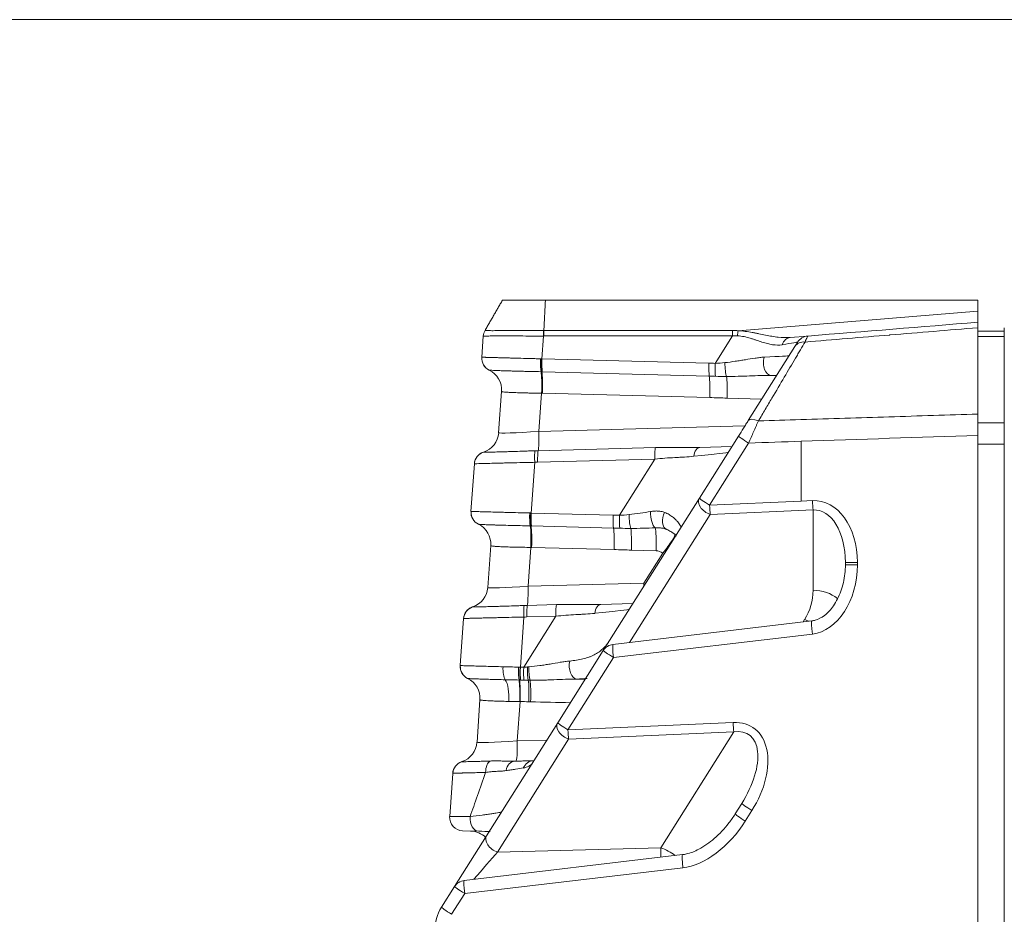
# Model space of a CAD drawing. Header units: millimetres. Extents: x 4 to 836, y 5 to 589.
# Tile 60 of 168: x 421 to 443, y 373 to 393. Entities that reach past the tile are written whole.
import ezdxf

# ---------------------------------------------------------------- set-up
doc = ezdxf.new("R2010")
doc.units = ezdxf.units.MM
doc.layers.add('1', color=7, linetype='Continuous', true_color=0xffffff)

msp = doc.modelspace()

# ---------------------------------------------------------------- linework, layer by layer
at = {"layer": '1', "color": 251, "linetype": 'Continuous', "lineweight": 18}
msp.add_line((464.954, 392.838), (374.937, 392.838), dxfattribs=at)
at = {"layer": '1', "color": 143, "linetype": 'Continuous', "lineweight": 18}
for p, q in [((432.51, 386.482), (442.304, 386.482)), ((442.304, 386.482), (442.304, 386.231)), ((442.304, 386.231), (442.304, 385.982)), ((442.304, 385.858), (442.304, 383.902)), ((442.904, 385.857), (442.904, 383.902)), ((431.07, 385.189), (431.103, 385.669)), ((438.054, 385.636), (438.453, 385.669)), ((437.106, 383.757), (438.163, 385.434)), ((437.747, 384.773), (437.628, 384.776)), ((431.451, 383.479), (431.517, 384.414)), ((435.998, 381.997), (436.884, 383.403)), ((442.904, 263.545), (442.904, 383.419)), ((436.009, 383.146), (436.734, 383.165)), ((430.825, 381.695), (430.901, 382.773)), ((433.822, 378.544), (435.998, 381.997)), ((431.206, 379.972), (431.273, 380.921)), ((439.304, 380.484), (439.304, 380.539)), ((433.767, 379.587), (434.492, 379.606)), ((430.581, 378.202), (430.656, 379.267)), ((438.546, 379.215), (434.041, 378.682)), ((432.79, 376.905), (433.822, 378.544)), ((430.961, 376.466), (431.028, 377.427)), ((431.179, 374.348), (432.79, 376.905)), ((430.342, 374.78), (430.41, 375.76)), ((436.808, 374.84), (436.957, 375.078)), ((431.003, 374.449), (430.633, 374.459)), ((430.453, 373.195), (431.179, 374.348)), ((435.612, 373.918), (430.671, 373.333)), ((430.157, 372.726), (430.453, 373.195))]:
    msp.add_line(p, q, dxfattribs=at)
at = {"layer": '1', "color": 143, "linetype": 'Continuous', "lineweight": 13}
for p, q in [((436.877, 385.789), (442.304, 386.231)), ((432.476, 385.796), (436.75, 385.796)), ((432.468, 385.67), (432.432, 385.153)), ((436.747, 385.671), (432.472, 385.671)), ((436.356, 385.05), (436.747, 385.671)), ((432.432, 385.153), (436.215, 385.054)), ((436.222, 384.761), (432.439, 384.861)), ((432.424, 384.374), (432.363, 383.509)), ((436.234, 384.274), (432.442, 384.374)), ((437.412, 384.242), (436.626, 384.263)), ((432.363, 383.509), (437.027, 383.631)), ((432.345, 383.072), (435, 383.142)), ((437.113, 383.243), (436.228, 381.837)), ((438.304, 383.284), (438.304, 381.929)), ((431.107, 383.038), (431.108, 383.038)), ((432.268, 382.808), (432.187, 381.659)), ((434.989, 382.88), (432.334, 382.81)), ((434.186, 381.607), (434.989, 382.88)), ((436.228, 381.837), (438.304, 381.929)), ((438.304, 381.929), (438.557, 381.94)), ((432.187, 381.659), (434.045, 381.611)), ((436.244, 381.625), (434.418, 378.726)), ((438.573, 381.728), (436.244, 381.625)), ((438.573, 379.909), (438.573, 381.728)), ((434.052, 381.318), (432.195, 381.367)), ((432.179, 380.881), (432.118, 380.002)), ((434.064, 380.831), (432.198, 380.88)), ((435.017, 380.805), (434.457, 380.819)), ((434.74, 380.071), (435.167, 380.749)), ((439.304, 380.539), (439.579, 380.539)), ((439.304, 380.484), (439.579, 380.484)), ((439.579, 380.539), (439.579, 380.484)), ((432.118, 380.002), (434.74, 380.071)), ((432.099, 379.566), (432.758, 379.583)), ((430.862, 379.532), (430.863, 379.531)), ((432.023, 379.302), (431.943, 378.167)), ((432.018, 378.165), (432.747, 379.321)), ((432.747, 379.321), (432.088, 379.304)), ((438.348, 379.191), (438.381, 379.243)), ((438.557, 378.917), (434.052, 378.384)), ((434.052, 378.384), (433.02, 376.746)), ((431.935, 377.388), (431.873, 376.496)), ((433.02, 376.746), (436.762, 376.911)), ((436.778, 376.699), (433.036, 376.533)), ((435.124, 374.073), (436.778, 376.699)), ((433.036, 376.533), (431.425, 373.976)), ((431.873, 376.496), (432.543, 376.513)), ((430.617, 376.025), (430.617, 376.025)), ((437.187, 374.918), (437.037, 374.68)), ((431.425, 373.976), (435.124, 374.073)), ((435.623, 373.62), (430.682, 373.035)), ((430.682, 373.035), (430.387, 372.566))]:
    msp.add_line(p, q, dxfattribs=at)
at = {"layer": '1', "color": 252, "linetype": 'Continuous', "lineweight": 18}
for p, q in [((442.304, 385.782), (442.904, 385.782)), ((442.304, 383.902), (442.304, 383.703)), ((442.904, 383.918), (442.904, 383.703)), ((442.304, 383.218), (442.304, 383.703)), ((442.904, 383.703), (442.904, 383.423)), ((442.304, 383.218), (442.304, 353.287))]:
    msp.add_line(p, q, dxfattribs=at)
at = {"layer": '1', "color": 252, "linetype": 'Continuous', "lineweight": 13}
for p, q in [((442.904, 385.657), (442.304, 385.657)), ((442.304, 383.703), (442.904, 383.703)), ((442.904, 383.218), (442.304, 383.218))]:
    msp.add_line(p, q, dxfattribs=at)
at = {"layer": '1', "color": 143, "linetype": 'Continuous', "lineweight": 18}
for centre, radius, start, end in [((438.477, 385.37), 0.3, 94.648, 147.7895), ((431.369, 385.168), 0.3, 176, 243.9757), ((430.953, 383.513), 0.5, 288.0243, 356), ((431.2, 382.753), 0.3, 108.0243, 176), ((431.125, 381.674), 0.3, 176, 243.9757), ((430.707, 380.007), 0.5, 288.0243, 356), ((430.955, 379.246), 0.3, 108.0243, 176), ((434.076, 378.384), 0.3, 96.7486, 147.7895), ((430.88, 378.181), 0.3, 176, 243.9757), ((430.462, 376.501), 0.5, 288.0243, 356), ((430.71, 375.74), 0.3, 108.0243, 176), ((430.641, 374.759), 0.3, 176, 268.5), ((430.804, 373.954), 0.5, 45.3189, 88.5), ((430.707, 373.035), 0.3, 96.7486, 147.7895), ((431.004, 372.193), 1, 147.7895, 180)]:
    msp.add_arc(centre, radius, start, end, dxfattribs=at)
at = {"layer": '1', "color": 143, "linetype": 'Continuous', "lineweight": 13}
for centre, radius, start, end in [((435.01, 380.555), 0.25, 51.0736, 88.5), ((437.323, 379.909), 1.25, 327.7895, 0)]:
    msp.add_arc(centre, radius, start, end, dxfattribs=at)
at = {"layer": '1', "color": 143, "linetype": 'Continuous', "lineweight": 18}
for centre, major_axis, ratio, start_param, end_param in [((431.403, 385.648), (-0.299, 0.021), 0.999986, 5.829402, 6.283185), ((431.369, 385.168), (-0.132, -0.27), 0.999868, 5.095789, 6.283185), ((431.018, 384.449), (-0.499, 0.035), 0.999999, 3.141593, 4.326301), ((431.2, 382.752), (0.299, -0.021), 0.999911, 2.738134, 3.141593), ((431.125, 381.674), (-0.132, -0.27), 0.999868, 5.095789, 6.283185), ((430.774, 380.956), (0.499, -0.035), 0.999999, 0, 1.184708), ((430.955, 379.246), (-0.299, 0.021), 0.999911, 5.870592, 6.283185), ((430.881, 378.181), (-0.132, -0.27), 0.999868, 5.095789, 6.283185), ((430.882, 378.18), (-0.126, -0.272), 0.998812, 5.073816, 6.262329), ((430.529, 377.462), (-0.499, 0.035), 0.999999, 3.141593, 4.326301)]:
    msp.add_ellipse(centre, major_axis=major_axis, ratio=ratio, start_param=start_param, end_param=end_param, dxfattribs=at)
at = {"layer": '1', "color": 143, "linetype": 'Continuous', "lineweight": 13}
for centre, major_axis, ratio, start_param, end_param in [((432.494, 385.646), (0.005, -0.3), 0.086118, 4.187456, 4.629835), ((436.773, 385.646), (0, -0.3), 0.087443, 4.18879, 4.631248), ((434.208, 382.156), (3.062, 3.471), 0.359101, 0.244261, 0.306784), ((434.231, 382.006), (2.94, 3.56), 0.301184, 0.224371, 0.286894), ((436.9, 385.639), (-0.035, -0.298), 0.152544, 4.202757, 4.615345), ((438.078, 385.337), (0.024, -0.299), 0.752324, 3.141593, 4.185045), ((436.235, 385.188), (1.988, 0.342), 0.002462, 6.28097, 6.886789), ((438.417, 385.274), (-0.254, 0.16), 0.81348, 5.277776, 6.283185), ((431.37, 385.168), (0.126, 0.272), 0.998812, 1.932224, 3.120736), ((432.432, 385.129), (-0.005, -0.3), 0.110731, 4.631694, 5.818585), ((432.449, 385.129), (-0.007, -0.3), 0.0966, 4.632952, 5.819588), ((432.458, 385.129), (-0.008, -0.3), 0.089526, 4.633564, 5.819964), ((437.636, 385.076), (-0.008, -0.3), 0.630219, 4.336656, 6.283185), ((436.189, 385.114), (1.839, 0.105), 0.002954, 6.28108, 7.088394), ((436.241, 385.029), (-0.008, -0.3), 0.089526, 4.633564, 5.819964), ((436.382, 385.025), (-0.009, -0.3), 0.089905, 4.634, 5.8204), ((436.632, 385.024), (0.006, -0.3), 0.186297, 4.564253, 5.830813), ((432.38, 384.415), (0.014, 0.5), 0.089599, 4.633649, 5.819655), ((432.398, 384.414), (0.013, 0.5), 0.089526, 4.633564, 5.81992), ((436.19, 384.315), (0.013, 0.5), 0.089526, 4.633564, 5.819964), ((436.582, 384.303), (0.013, 0.5), 0.089526, 4.633564, 5.837385), ((437.36, 383.597), (-0.254, 0.16), 0.394384, 5.056053, 6.283185), ((432.459, 383.553), (1.008, 0.075), 0.036781, 3.136273, 4.614339), ((432.32, 383.549), (-0.013, 0.5), 0.085301, 3.442587, 4.628986), ((437.138, 383.243), (-0.254, 0.16), 0.043295, 0, 1.502181), ((435.015, 382.856), (-0.008, 0.3), 0.085301, 0.300994, 1.487394), ((436.017, 382.846), (0.008, -0.3), 0.512573, 3.141593, 4.362434), ((431.2, 382.752), (0.299, -0.021), 0.999911, 1.953257, 2.738134), ((432.294, 382.784), (-0.013, 0.3), 0.083918, 0.296851, 1.485996), ((432.36, 382.786), (-0.008, 0.3), 0.085301, 0.300994, 1.487394), ((434.739, 382.812), (1.909, 0.217), 0.002715, 6.281012, 7.219727), ((436.252, 381.837), (0.254, -0.16), 0.654571, 3.141593, 5.074911), ((436.252, 381.837), (-0.254, 0.16), 0.043295, 0, 1.502181), ((436.252, 381.837), (0.013, -0.3), 0.080955, 4.708805, 5.494834), ((438.529, 380.454), (0.119, 1.485), 0.702494, 4.826127, 6.370744), ((438.581, 381.94), (0.013, -0.3), 0.080955, 4.708805, 5.494834), ((431.126, 381.674), (-0.126, -0.272), 0.998812, 5.073816, 6.262329), ((432.187, 381.635), (-0.005, -0.3), 0.110731, 4.631694, 5.818585), ((432.205, 381.635), (-0.007, -0.3), 0.0966, 4.632952, 5.819588), ((432.214, 381.635), (-0.008, -0.3), 0.089526, 4.633564, 5.819964), ((434.072, 381.586), (-0.008, -0.3), 0.089526, 4.633564, 5.819964), ((434.213, 381.582), (-0.009, -0.3), 0.089905, 4.634, 5.8204), ((434.463, 381.581), (0.006, -0.3), 0.186297, 4.564253, 5.830813), ((435.013, 381.612), (0.022, -0.299), 0.396805, 4.403501, 5.970552), ((435.377, 381.562), (-0.117, -0.276), 0.664207, 4.588622, 6.283185), ((438.554, 380.454), (0.076, 1.275), 0.585237, 4.814407, 6.359024), ((432.136, 380.921), (-0.014, -0.5), 0.089599, 1.492056, 2.678063), ((432.154, 380.921), (-0.013, -0.5), 0.089526, 1.491972, 2.678327), ((434.021, 380.872), (-0.013, -0.5), 0.089526, 1.491972, 2.678371), ((434.413, 380.86), (0.013, 0.5), 0.089526, 4.633564, 5.837385), ((434.973, 380.845), (0.013, 0.5), 0.089526, 4.633564, 5.995792), ((435.124, 380.79), (-0.314, -0.389), 0.118734, 1.562503, 3.141593), ((438.529, 380.399), (0.119, 1.485), 0.702494, 3.281511, 4.826127), ((432.214, 380.046), (1.008, 0.075), 0.036781, 3.136273, 4.614339), ((432.074, 380.043), (0.013, -0.5), 0.085301, 0.300994, 1.487394), ((434.696, 380.111), (-0.013, 0.5), 0.085301, 4.488242, 4.628986), ((438.554, 379.379), (0.75, 0), 0.707107, 0.710548, 1.544616), ((432.049, 379.277), (0.013, -0.3), 0.083918, 3.438443, 4.627588), ((432.115, 379.28), (0.008, -0.3), 0.085301, 3.442587, 4.628986), ((432.773, 379.297), (0.008, -0.3), 0.085301, 3.442587, 4.628986), ((433.775, 379.287), (0.008, -0.3), 0.512573, 3.141593, 4.362434), ((430.955, 379.246), (-0.299, 0.021), 0.999911, 5.09485, 5.870592), ((432.497, 379.254), (1.909, 0.217), 0.002715, 6.281012, 7.219727), ((438.361, 378.713), (0.635, -0.4), 0.654571, 1.793606, 1.933318), ((438.581, 378.917), (-0.035, 0.298), 0.080476, 0.006398, 1.561274), ((434.076, 378.384), (-0.035, 0.298), 0.080476, 0.00001, 1.561274), ((434.076, 378.384), (-0.254, 0.16), 0.043295, 0, 1.502181), ((433.225, 378.197), (-0.006, 0.3), 0.580697, 1.187611, 3.062749), ((431.655, 378.147), (-0.007, -0.3), 0.35166, 4.625169, 5.811652), ((431.934, 378.143), (0.004, 0.3), 0.118205, 1.489377, 2.676326), ((431.942, 378.143), (0.004, 0.3), 0.11168, 1.48978, 2.676723), ((431.969, 378.142), (-0.008, -0.3), 0.089493, 4.633527, 5.819927), ((432.044, 378.14), (0.008, 0.3), 0.089545, 1.491994, 2.678393), ((432.142, 378.139), (0.002, 0.3), 0.127641, 1.465731, 2.678802), ((432.18, 378.139), (-0.001, 0.3), 0.142144, 1.454945, 2.680127), ((431.512, 377.438), (0.013, 0.5), 0.343506, 4.626959, 5.813292), ((431.882, 377.429), (0.012, 0.5), 0.095877, 4.633171, 5.819131), ((431.892, 377.429), (0.013, 0.5), 0.089454, 4.633482, 5.819447), ((432.092, 377.423), (0.012, 0.5), 0.089417, 4.63344, 5.822484), ((432.132, 377.422), (0.012, 0.5), 0.089278, 4.633282, 5.824793), ((433.96, 380.873), (44.417, -0.925), 0.067314, 4.697071, 4.701469), ((434.004, 380.832), (44.413, -0.884), 0.078542, 4.67278, 4.69311), ((433.044, 376.746), (0.254, -0.16), 0.654571, 3.141593, 5.074911), ((433.044, 376.746), (-0.254, 0.16), 0.043295, 0, 1.502181), ((436.252, 375.403), (0.976, 1.383), 0.619087, 4.796741, 6.730059), ((436.786, 376.911), (0.013, -0.3), 0.080955, 4.708805, 5.494834), ((433.044, 376.746), (0.013, -0.3), 0.080955, 4.708805, 5.494834), ((436.276, 375.403), (0.846, 1.233), 0.500283, 4.790842, 6.72416), ((431.969, 376.54), (1.008, 0.075), 0.036781, 3.136273, 4.614339), ((431.829, 376.536), (-0.013, 0.5), 0.085301, 3.141593, 4.628986), ((430.71, 375.739), (-0.299, 0.021), 0.999911, 5.09485, 6.283185), ((431.305, 375.751), (0.01, -0.3), 0.500098, 3.407744, 4.59483), ((431.82, 375.736), (0.008, -0.3), 0.699306, 3.141593, 4.402215), ((432.251, 375.747), (0.008, -0.3), 0.901843, 3.141593, 4.223593), ((432.116, 378.649), (1.886, 5.475), 0.005038, 3.929306, 4.162849), ((437.211, 374.918), (-0.254, 0.16), 0.043295, 0, 1.502181), ((431.842, 374.727), (1.5, -0.052), 0.015001, 2.334566, 3.141069), ((431.011, 374.749), (0.008, 0.3), 0.691468, 1.486351, 3.141593), ((436.1, 375.162), (1.002, 1.427), 0.600947, 3.634959, 4.795406), ((437.061, 374.68), (-0.254, 0.16), 0.043295, 0, 1.502181), ((431.433, 374.188), (0.254, -0.16), 0.654571, 3.141593, 5.074911), ((430.913, 373.363), (0.745, 0.87), 0.012265, 0.798124, 1.585151), ((435.059, 373.471), (0.045, 0.851), 0.055309, 5.189174, 5.500489), ((435.104, 373.543), (0.635, -0.4), 0.654571, 1.431501, 1.933318), ((435.648, 373.62), (-0.035, 0.298), 0.080476, 0.004012, 1.561274), ((430.707, 373.035), (-0.035, 0.298), 0.080476, 0.00001, 1.561274), ((430.707, 373.035), (-0.254, 0.16), 0.043295, 0, 1.502181), ((430.411, 372.566), (-0.254, 0.16), 0.043295, 0, 1.502181)]:
    msp.add_ellipse(centre, major_axis=major_axis, ratio=ratio, start_param=start_param, end_param=end_param, dxfattribs=at)
at = {"layer": '1', "color": 143, "linetype": 'Continuous', "lineweight": 18}
for points, degree in [([(431.143, 385.798), (431.538, 386.482)], 1), ([(438.453, 385.669), (439.737, 385.773), (441.02, 385.878), (442.304, 385.982)], 3), ([(431.238, 384.898), (431.238, 384.898), (431.238, 384.898), (431.238, 384.898)], 3), ([(442.304, 383.419), (442.304, 353.288)], 1), ([(430.994, 381.405), (430.994, 381.405), (430.993, 381.405), (430.993, 381.405)], 3), ([(430.581, 378.202), (430.582, 378.202), (430.582, 378.202), (430.583, 378.202)], 3), ([(431.26, 374.443), (431.181, 374.445), (431.095, 374.447), (431.003, 374.449)], 3)]:
    msp.add_open_spline(points, degree=degree, dxfattribs=at)
for points, knots in [([(431.538, 386.482), (431.538, 386.482), (431.538, 386.482), (431.548, 386.482), (431.674, 386.482), (432.051, 386.482), (432.276, 386.482), (432.51, 386.482)], [0, 0, 0, 0, 0.02412, 0.02412, 0.555511, 0.555511, 1, 1, 1, 1]), ([(432.473, 385.67), (432.473, 385.692), (432.473, 385.714), (432.474, 385.756), (432.474, 385.776), (432.475, 385.796)], [0, 0, 0, 0, 0.5, 0.5, 1, 1, 1, 1]), ([(442.304, 385.982), (442.304, 385.982), (442.304, 385.977), (442.304, 385.961), (442.304, 385.945), (442.304, 385.94), (442.304, 385.926), (442.304, 385.919), (442.304, 385.896), (442.304, 385.878), (442.304, 385.858)], [0, 0, 0, 0, 0.25, 0.5, 0.5, 0.625, 0.625, 0.75, 0.75, 1, 1, 1, 1]), ([(438.163, 385.434), (438.173, 385.449), (438.181, 385.463), (438.196, 385.486), (438.203, 385.497), (438.213, 385.513), (438.221, 385.526), (438.224, 385.53), (438.224, 385.53)], [0, 0, 0, 0, 0.250194, 0.250194, 0.500388, 0.500388, 0.750582, 1, 1, 1, 1]), ([(442.304, 383.902), (442.304, 383.865), (442.304, 383.789), (442.304, 383.71), (442.304, 383.649), (442.304, 383.628), (442.304, 383.587), (442.304, 383.566), (442.304, 383.504), (442.304, 383.461), (442.304, 383.419)], [0, 0, 0, 0, 0.25, 0.5, 0.5, 0.625, 0.625, 0.75, 0.75, 1, 1, 1, 1]), ([(436.884, 383.403), (436.922, 383.464), (436.96, 383.524), (437.016, 383.612), (437.034, 383.642), (437.062, 383.685), (437.071, 383.7), (437.089, 383.728), (437.098, 383.743), (437.106, 383.757)], [0, 0, 0, 0, 0.5, 0.5, 0.75, 0.75, 0.875, 0.875, 1, 1, 1, 1]), ([(435, 383.142), (435.086, 383.144), (435.172, 383.145), (435.343, 383.146), (435.428, 383.146), (435.597, 383.145), (435.68, 383.144), (435.846, 383.143), (435.928, 383.144), (436.009, 383.146)], [0, 0, 0, 0, 0.25, 0.25, 0.5, 0.5, 0.75, 0.75, 1, 1, 1, 1]), ([(435.26, 381.286), (435.222, 381.301), (435.181, 381.312), (435.126, 381.32), (435.115, 381.322), (435.092, 381.324), (435.081, 381.325), (435.046, 381.326), (435.022, 381.326), (434.998, 381.324)], [0, 0, 0, 0, 0.5, 0.5, 0.625, 0.625, 0.75, 0.75, 1, 1, 1, 1]), ([(435.481, 381.141), (435.481, 381.141), (435.481, 381.141), (435.472, 381.149), (435.463, 381.157), (435.445, 381.173), (435.435, 381.181), (435.403, 381.206), (435.379, 381.222), (435.325, 381.255), (435.295, 381.271), (435.26, 381.286)], [0, 0, 0, 0, 0.007649, 0.007649, 0.173041, 0.173041, 0.338433, 0.338433, 0.669216, 0.669216, 1, 1, 1, 1]), ([(439.304, 380.484), (439.304, 380.417), (439.292, 380.214), (439.22, 379.893), (439.059, 379.567), (438.856, 379.339), (438.672, 379.238), (438.571, 379.218), (438.546, 379.215)], [0, 0, 0, 0, 0.126652, 0.383012, 0.614496, 0.80425, 0.951932, 1, 1, 1, 1]), ([(432.758, 379.583), (432.844, 379.585), (432.93, 379.587), (433.101, 379.588), (433.186, 379.587), (433.355, 379.586), (433.439, 379.585), (433.604, 379.585), (433.686, 379.585), (433.767, 379.587)], [0, 0, 0, 0, 0.25, 0.25, 0.5, 0.5, 0.75, 0.75, 1, 1, 1, 1]), ([(431.255, 376.039), (431.301, 376.041), (431.348, 376.042), (431.441, 376.041), (431.488, 376.041), (431.581, 376.038), (431.628, 376.037), (431.72, 376.035), (431.766, 376.035), (431.812, 376.036)], [0, 0, 0, 0, 0.25, 0.25, 0.5, 0.5, 0.75, 0.75, 1, 1, 1, 1]), ([(431.812, 376.036), (431.855, 376.037), (431.897, 376.038), (431.958, 376.04), (431.978, 376.04), (432.016, 376.041), (432.035, 376.042), (432.126, 376.044), (432.19, 376.046), (432.243, 376.047)], [0, 0, 0, 0, 0.25, 0.25, 0.375, 0.375, 0.5, 0.5, 1, 1, 1, 1]), ([(436.808, 374.84), (436.764, 374.77), (436.624, 374.57), (436.359, 374.285), (436.027, 374.049), (435.771, 373.944), (435.643, 373.922), (435.612, 373.918)], [0, 0, 0, 0, 0.159114, 0.471514, 0.746054, 0.941236, 1, 1, 1, 1])]:
    msp.add_open_spline(points, degree=3, knots=knots, dxfattribs=at)
at = {"layer": '1', "color": 143, "linetype": 'Continuous', "lineweight": 13}
for points, degree in [([(432.51, 386.482), (432.476, 385.796)], 1), ([(432.469, 385.796), (432.471, 385.796), (432.473, 385.796), (432.476, 385.796)], 3), ([(432.472, 385.67), (432.471, 385.67), (432.469, 385.67), (432.468, 385.67)], 3), ([(431.07, 385.189), (431.07, 385.189), (431.07, 385.189), (431.07, 385.189)], 3), ([(431.07, 385.189), (431.07, 385.189), (431.071, 385.189), (431.071, 385.189)], 3), ([(432.399, 385.154), (432.406, 385.154), (432.413, 385.153), (432.421, 385.153)], 3), ([(432.421, 385.153), (432.424, 385.153), (432.428, 385.153), (432.432, 385.153)], 3), ([(436.215, 385.054), (436.262, 385.053), (436.309, 385.051), (436.356, 385.05)], 3), ([(436.356, 385.05), (436.43, 385.054), (436.503, 385.059), (436.576, 385.067)], 3), ([(432.43, 384.861), (432.424, 384.861), (432.418, 384.861), (432.412, 384.861)], 3), ([(432.439, 384.861), (432.436, 384.861), (432.433, 384.861), (432.43, 384.861)], 3), ([(436.361, 384.757), (436.315, 384.759), (436.268, 384.76), (436.222, 384.761)], 3), ([(436.613, 384.754), (436.53, 384.753), (436.446, 384.755), (436.361, 384.757)], 3), ([(432.442, 384.374), (432.436, 384.374), (432.43, 384.374), (432.424, 384.374)], 3), ([(436.626, 384.263), (436.561, 384.264), (436.43, 384.269), (436.299, 384.273), (436.234, 384.274)], 3), ([(442.304, 383.419), (440.97, 383.374), (439.637, 383.329), (438.304, 383.284)], 3), ([(438.304, 383.284), (437.907, 383.27), (437.51, 383.257), (437.113, 383.243)], 3), ([(432.274, 383.07), (432.298, 383.071), (432.321, 383.072), (432.345, 383.072)], 3), ([(432.334, 382.81), (432.312, 382.81), (432.29, 382.809), (432.268, 382.808)], 3), ([(430.825, 381.695), (430.825, 381.696), (430.826, 381.696), (430.826, 381.696)], 3), ([(430.826, 381.696), (430.826, 381.696), (430.826, 381.696), (430.827, 381.696)], 3), ([(432.155, 381.66), (432.162, 381.66), (432.169, 381.66), (432.176, 381.66)], 3), ([(432.176, 381.66), (432.18, 381.659), (432.184, 381.659), (432.187, 381.659)], 3), ([(434.045, 381.611), (434.092, 381.609), (434.139, 381.608), (434.186, 381.607)], 3), ([(434.186, 381.607), (434.26, 381.61), (434.334, 381.616), (434.407, 381.624)], 3), ([(432.186, 381.367), (432.18, 381.367), (432.174, 381.367), (432.168, 381.368)], 3), ([(432.195, 381.367), (432.192, 381.367), (432.189, 381.367), (432.186, 381.367)], 3), ([(434.192, 381.314), (434.146, 381.316), (434.099, 381.317), (434.052, 381.318)], 3), ([(434.444, 381.31), (434.361, 381.31), (434.277, 381.312), (434.192, 381.314)], 3), ([(432.198, 380.88), (432.191, 380.88), (432.185, 380.88), (432.179, 380.881)], 3), ([(434.457, 380.819), (434.391, 380.821), (434.261, 380.825), (434.13, 380.829), (434.064, 380.831)], 3), ([(432.029, 379.564), (432.053, 379.564), (432.076, 379.565), (432.099, 379.566)], 3), ([(432.088, 379.304), (432.066, 379.303), (432.044, 379.303), (432.023, 379.302)], 3), ([(430.581, 378.202), (430.581, 378.202), (430.581, 378.202), (430.581, 378.202)], 3), ([(431.909, 378.168), (431.92, 378.167), (431.932, 378.167), (431.943, 378.167)], 3), ([(431.943, 378.167), (431.968, 378.166), (431.993, 378.165), (432.018, 378.165)], 3), ([(432.018, 378.165), (432.047, 378.166), (432.075, 378.168), (432.104, 378.171)], 3), ([(432.104, 378.171), (432.115, 378.171), (432.126, 378.172), (432.137, 378.173)], 3), ([(431.914, 377.875), (431.861, 377.876), (431.755, 377.878), (431.652, 377.88), (431.601, 377.881)], 3), ([(431.923, 377.875), (431.92, 377.875), (431.917, 377.875), (431.914, 377.875)], 3), ([(431.95, 377.874), (431.941, 377.875), (431.932, 377.875), (431.923, 377.875)], 3), ([(432.025, 377.873), (432, 377.873), (431.975, 377.874), (431.95, 377.874)], 3), ([(432.123, 377.871), (432.091, 377.871), (432.058, 377.872), (432.025, 377.873)], 3), ([(432.162, 377.87), (432.149, 377.87), (432.136, 377.87), (432.123, 377.871)], 3), ([(433.457, 377.913), (433.382, 377.904), (433.303, 377.9), (433.217, 377.897)], 3), ([(431.929, 377.388), (431.886, 377.388), (431.803, 377.389), (431.722, 377.39), (431.682, 377.39)], 3), ([(431.935, 377.388), (431.933, 377.388), (431.931, 377.388), (431.929, 377.388)], 3), ([(432.136, 377.383), (432.069, 377.384), (432.002, 377.386), (431.935, 377.388)], 3), ([(432.175, 377.382), (432.162, 377.382), (432.149, 377.382), (432.136, 377.383)], 3)]:
    msp.add_open_spline(points, degree=degree, dxfattribs=at)
for points, knots in [([(431.143, 385.798), (431.143, 385.798), (431.143, 385.798), (431.145, 385.797), (431.147, 385.797), (431.153, 385.796), (431.159, 385.796), (431.184, 385.794), (431.208, 385.793), (431.257, 385.792), (431.276, 385.791), (431.316, 385.791), (431.338, 385.791), (431.409, 385.792), (431.463, 385.793), (431.555, 385.793), (431.587, 385.794), (431.653, 385.794), (431.722, 385.793), (431.796, 385.792), (431.853, 385.792), (431.873, 385.792), (431.912, 385.792), (431.932, 385.792), (432.033, 385.791), (432.117, 385.791), (432.246, 385.793), (432.29, 385.793), (432.357, 385.794), (432.379, 385.794), (432.424, 385.795), (432.447, 385.795), (432.469, 385.796)], [0, 0, 0, 0, 0.03125, 0.03125, 0.0625, 0.0625, 0.125, 0.125, 0.25, 0.25, 0.3125, 0.3125, 0.375, 0.375, 0.5, 0.5, 0.5625, 0.5625, 0.625, 0.6875, 0.6875, 0.71875, 0.71875, 0.75, 0.75, 0.875, 0.875, 0.9375, 0.9375, 0.96875, 0.96875, 1, 1, 1, 1]), ([(442.304, 385.858), (441.64, 385.803), (440.975, 385.748), (440.309, 385.693), (440.308, 385.693), (439.667, 385.64), (439.029, 385.587), (438.391, 385.534)], [0, 0, 0, 0, 0.509199, 0.509199, 0.510675, 0.510675, 1, 1, 1, 1]), ([(432.468, 385.67), (432.445, 385.67), (432.421, 385.67), (432.375, 385.67), (432.352, 385.67), (432.284, 385.67), (432.239, 385.67), (432.106, 385.67), (432.02, 385.67), (431.916, 385.671), (431.895, 385.671), (431.855, 385.672), (431.795, 385.673), (431.699, 385.674), (431.629, 385.674), (431.56, 385.674), (431.527, 385.674), (431.433, 385.673), (431.377, 385.672), (431.304, 385.671), (431.282, 385.671), (431.24, 385.67), (431.221, 385.67), (431.171, 385.67), (431.146, 385.67), (431.121, 385.67), (431.114, 385.67), (431.108, 385.67), (431.106, 385.67), (431.104, 385.669), (431.103, 385.669), (431.103, 385.669)], [0, 0, 0, 0, 0.03125, 0.03125, 0.0625, 0.0625, 0.125, 0.125, 0.25, 0.25, 0.28125, 0.28125, 0.3125, 0.375, 0.4375, 0.4375, 0.5, 0.5, 0.625, 0.625, 0.6875, 0.6875, 0.75, 0.75, 0.875, 0.875, 0.9375, 0.9375, 0.96875, 0.96875, 1, 1, 1, 1]), ([(437.872, 385.472), (437.802, 385.46), (437.73, 385.462), (437.635, 385.476), (437.616, 385.479), (437.577, 385.488), (437.557, 385.492), (437.497, 385.508), (437.456, 385.52), (437.373, 385.546), (437.33, 385.561), (437.265, 385.583), (437.243, 385.59), (437.197, 385.605), (437.174, 385.612), (437.105, 385.633), (437.057, 385.646), (436.96, 385.665), (436.91, 385.671), (436.858, 385.674)], [0, 0, 0, 0, 0.25, 0.25, 0.3125, 0.3125, 0.375, 0.375, 0.5, 0.5, 0.625, 0.625, 0.6875, 0.6875, 0.75, 0.75, 0.875, 0.875, 1, 1, 1, 1]), ([(436.877, 385.789), (436.931, 385.787), (436.985, 385.782), (437.09, 385.769), (437.143, 385.761), (437.22, 385.747), (437.246, 385.742), (437.297, 385.731), (437.322, 385.726), (437.398, 385.711), (437.447, 385.7), (437.545, 385.68), (437.594, 385.671), (437.666, 385.659), (437.689, 385.655), (437.737, 385.649), (437.76, 385.646), (437.876, 385.633), (437.966, 385.629), (438.054, 385.636)], [0, 0, 0, 0, 0.125, 0.125, 0.25, 0.25, 0.3125, 0.3125, 0.375, 0.375, 0.5, 0.5, 0.625, 0.625, 0.6875, 0.6875, 0.75, 0.75, 1, 1, 1, 1]), ([(438.453, 385.669), (438.453, 385.669), (438.449, 385.663), (438.441, 385.646), (438.433, 385.628), (438.43, 385.622), (438.424, 385.608), (438.42, 385.6), (438.409, 385.575), (438.401, 385.556), (438.391, 385.534)], [0, 0, 0, 0, 0.25, 0.5, 0.5, 0.625, 0.625, 0.75, 0.75, 1, 1, 1, 1]), ([(438.391, 385.534), (438.358, 385.479), (438.323, 385.42), (438.269, 385.327), (438.25, 385.296), (438.212, 385.231), (438.192, 385.198), (438.093, 385.031), (438.009, 384.888), (437.831, 384.587), (437.738, 384.429), (437.615, 384.221), (437.59, 384.179), (437.54, 384.094), (437.515, 384.051), (437.439, 383.922), (437.387, 383.834), (437.334, 383.745)], [0, 0, 0, 0, 0.125, 0.125, 0.1875, 0.1875, 0.25, 0.25, 0.5, 0.5, 0.75, 0.75, 0.8125, 0.8125, 0.875, 0.875, 1, 1, 1, 1]), ([(431.071, 385.189), (431.075, 385.189), (431.087, 385.189), (431.116, 385.188), (431.128, 385.188), (431.148, 385.187), (431.155, 385.187), (431.17, 385.186), (431.178, 385.186), (431.221, 385.185), (431.262, 385.184), (431.334, 385.182), (431.359, 385.181), (431.4, 385.18), (431.414, 385.18), (431.443, 385.179), (431.458, 385.178), (431.533, 385.176), (431.599, 385.175), (431.704, 385.172), (431.74, 385.171), (431.815, 385.169), (431.854, 385.168), (431.973, 385.165), (432.055, 385.163), (432.181, 385.159), (432.224, 385.158), (432.289, 385.157), (432.311, 385.156), (432.355, 385.155), (432.377, 385.154), (432.399, 385.154)], [0, 0, 0, 0, 0.125, 0.125, 0.1875, 0.1875, 0.21875, 0.21875, 0.25, 0.25, 0.375, 0.375, 0.4375, 0.4375, 0.46875, 0.46875, 0.5, 0.5, 0.625, 0.625, 0.6875, 0.6875, 0.75, 0.75, 0.875, 0.875, 0.9375, 0.9375, 0.96875, 0.96875, 1, 1, 1, 1]), ([(436.576, 385.067), (436.656, 385.075), (436.734, 385.086), (436.85, 385.103), (436.889, 385.109), (436.965, 385.121), (437.003, 385.127), (437.115, 385.146), (437.188, 385.158), (437.294, 385.173), (437.329, 385.178), (437.397, 385.186), (437.43, 385.189), (437.463, 385.19)], [0, 0, 0, 0, 0.25, 0.25, 0.375, 0.375, 0.5, 0.5, 0.75, 0.75, 0.875, 0.875, 1, 1, 1, 1]), ([(432.412, 384.861), (432.333, 384.863), (432.256, 384.865), (432.143, 384.867), (432.106, 384.868), (432.051, 384.869), (432.033, 384.87), (431.997, 384.871), (431.979, 384.871), (431.89, 384.873), (431.823, 384.875), (431.729, 384.878), (431.699, 384.879), (431.64, 384.88), (431.612, 384.881), (431.532, 384.884), (431.484, 384.885), (431.421, 384.888), (431.401, 384.888), (431.374, 384.89), (431.365, 384.89), (431.349, 384.891), (431.341, 384.891), (431.304, 384.893), (431.281, 384.894), (431.257, 384.896), (431.251, 384.896), (431.242, 384.897), (431.239, 384.898), (431.238, 384.898)], [0, 0, 0, 0, 0.125, 0.125, 0.1875, 0.1875, 0.21875, 0.21875, 0.25, 0.25, 0.375, 0.375, 0.4375, 0.4375, 0.5, 0.5, 0.625, 0.625, 0.6875, 0.6875, 0.71875, 0.71875, 0.75, 0.75, 0.875, 0.875, 0.9375, 0.9375, 1, 1, 1, 1]), ([(437.628, 384.776), (437.588, 384.777), (437.548, 384.777), (437.468, 384.776), (437.427, 384.776), (437.303, 384.772), (437.219, 384.769), (437.048, 384.763), (436.962, 384.76), (436.789, 384.755), (436.701, 384.754), (436.613, 384.754)], [0, 0, 0, 0, 0.125, 0.125, 0.25, 0.25, 0.5, 0.5, 0.75, 0.75, 1, 1, 1, 1]), ([(432.424, 384.374), (432.362, 384.375), (432.301, 384.375), (432.213, 384.377), (432.183, 384.377), (432.14, 384.378), (432.126, 384.379), (432.097, 384.379), (432.083, 384.379), (432.014, 384.381), (431.962, 384.382), (431.888, 384.385), (431.865, 384.386), (431.83, 384.387), (431.819, 384.387), (431.797, 384.388), (431.786, 384.389), (431.735, 384.391), (431.698, 384.393), (431.657, 384.395), (431.65, 384.396), (431.635, 384.397), (431.627, 384.398), (431.607, 384.399), (431.594, 384.4), (431.561, 384.403), (431.545, 384.406), (431.528, 384.409), (431.524, 384.41), (431.518, 384.412), (431.517, 384.413), (431.517, 384.414)], [0, 0, 0, 0, 0.125, 0.125, 0.1875, 0.1875, 0.21875, 0.21875, 0.25, 0.25, 0.375, 0.375, 0.4375, 0.4375, 0.46875, 0.46875, 0.5, 0.5, 0.625, 0.625, 0.65625, 0.65625, 0.6875, 0.6875, 0.75, 0.75, 0.875, 0.875, 0.9375, 0.9375, 1, 1, 1, 1]), ([(437.334, 383.745), (437.655, 383.755), (437.976, 383.765), (438.962, 383.796), (439.626, 383.817), (440.961, 383.859), (441.632, 383.88), (442.304, 383.902)], [0, 0, 0, 0, 0.193849, 0.193849, 0.594745, 0.594745, 1, 1, 1, 1]), ([(437.334, 383.745), (437.325, 383.725), (437.317, 383.705), (437.299, 383.665), (437.29, 383.645), (437.262, 383.583), (437.244, 383.542), (437.207, 383.458), (437.17, 383.373), (437.132, 383.287), (437.113, 383.243)], [0, 0, 0, 0, 0.125, 0.125, 0.25, 0.25, 0.5, 0.5, 0.75, 1, 1, 1, 1]), ([(431.108, 383.038), (431.108, 383.038), (431.109, 383.037), (431.111, 383.037), (431.113, 383.037), (431.12, 383.037), (431.126, 383.037), (431.149, 383.037), (431.171, 383.037), (431.208, 383.038), (431.215, 383.038), (431.232, 383.038), (431.257, 383.039), (431.286, 383.039), (431.349, 383.041), (431.396, 383.042), (431.503, 383.045), (431.561, 383.047), (431.655, 383.049), (431.687, 383.05), (431.737, 383.052), (431.754, 383.053), (431.789, 383.054), (431.806, 383.054), (431.894, 383.057), (431.967, 383.059), (432.08, 383.063), (432.118, 383.065), (432.176, 383.067), (432.196, 383.067), (432.235, 383.069), (432.255, 383.069), (432.274, 383.07)], [0, 0, 0, 0, 0.03125, 0.03125, 0.0625, 0.0625, 0.125, 0.125, 0.25, 0.25, 0.28125, 0.28125, 0.3125, 0.375, 0.375, 0.5, 0.5, 0.625, 0.625, 0.6875, 0.6875, 0.71875, 0.71875, 0.75, 0.75, 0.875, 0.875, 0.9375, 0.9375, 0.96875, 0.96875, 1, 1, 1, 1]), ([(435.87, 382.945), (435.802, 382.937), (435.732, 382.932), (435.625, 382.926), (435.589, 382.924), (435.516, 382.92), (435.479, 382.918), (435.369, 382.912), (435.294, 382.908), (435.143, 382.896), (435.066, 382.889), (434.989, 382.88)], [0, 0, 0, 0, 0.25, 0.25, 0.375, 0.375, 0.5, 0.5, 0.75, 0.75, 1, 1, 1, 1]), ([(432.268, 382.808), (432.244, 382.808), (432.221, 382.807), (432.175, 382.806), (432.152, 382.806), (432.083, 382.804), (432.038, 382.803), (431.905, 382.8), (431.819, 382.798), (431.715, 382.796), (431.695, 382.795), (431.654, 382.795), (431.594, 382.793), (431.498, 382.791), (431.427, 382.789), (431.359, 382.788), (431.326, 382.787), (431.231, 382.784), (431.175, 382.783), (431.102, 382.781), (431.08, 382.78), (431.049, 382.779), (431.039, 382.779), (431.02, 382.778), (431.011, 382.778), (430.969, 382.777), (430.944, 382.776), (430.918, 382.775), (430.912, 382.774), (430.905, 382.774), (430.904, 382.774), (430.901, 382.773), (430.901, 382.773), (430.901, 382.773)], [0, 0, 0, 0, 0.03125, 0.03125, 0.0625, 0.0625, 0.125, 0.125, 0.25, 0.25, 0.28125, 0.28125, 0.3125, 0.375, 0.4375, 0.4375, 0.5, 0.5, 0.625, 0.625, 0.6875, 0.6875, 0.71875, 0.71875, 0.75, 0.75, 0.875, 0.875, 0.9375, 0.9375, 0.96875, 0.96875, 1, 1, 1, 1]), ([(430.827, 381.696), (430.831, 381.696), (430.843, 381.695), (430.872, 381.694), (430.883, 381.694), (430.903, 381.693), (430.911, 381.693), (430.926, 381.693), (430.934, 381.693), (430.977, 381.691), (431.018, 381.69), (431.09, 381.688), (431.115, 381.687), (431.156, 381.686), (431.17, 381.686), (431.199, 381.685), (431.213, 381.685), (431.289, 381.683), (431.354, 381.681), (431.46, 381.678), (431.496, 381.677), (431.571, 381.675), (431.61, 381.674), (431.729, 381.671), (431.81, 381.669), (431.937, 381.666), (431.979, 381.665), (432.044, 381.663), (432.066, 381.662), (432.11, 381.661), (432.132, 381.661), (432.155, 381.66)], [0, 0, 0, 0, 0.125, 0.125, 0.1875, 0.1875, 0.21875, 0.21875, 0.25, 0.25, 0.375, 0.375, 0.4375, 0.4375, 0.46875, 0.46875, 0.5, 0.5, 0.625, 0.625, 0.6875, 0.6875, 0.75, 0.75, 0.875, 0.875, 0.9375, 0.9375, 0.96875, 0.96875, 1, 1, 1, 1]), ([(434.407, 381.624), (434.491, 381.633), (434.573, 381.644), (434.735, 381.668), (434.815, 381.681), (434.894, 381.694)], [0, 0, 0, 0, 0.5, 0.5, 1, 1, 1, 1]), ([(434.894, 381.694), (434.923, 381.699), (434.951, 381.702), (434.994, 381.704), (435.008, 381.705), (435.036, 381.705), (435.049, 381.704), (435.089, 381.702), (435.115, 381.699), (435.164, 381.689), (435.187, 381.682), (435.21, 381.673)], [0, 0, 0, 0, 0.25, 0.25, 0.375, 0.375, 0.5, 0.5, 0.75, 0.75, 1, 1, 1, 1]), ([(435.21, 381.673), (435.247, 381.658), (435.28, 381.642), (435.34, 381.607), (435.367, 381.588), (435.404, 381.56), (435.415, 381.55), (435.437, 381.531), (435.447, 381.521), (435.475, 381.493), (435.492, 381.475), (435.52, 381.441), (435.532, 381.425), (435.552, 381.396), (435.56, 381.384), (435.569, 381.368), (435.572, 381.364), (435.577, 381.355), (435.579, 381.352), (435.583, 381.344), (435.585, 381.341), (435.584, 381.341)], [0, 0, 0, 0, 0.125, 0.125, 0.25, 0.25, 0.3125, 0.3125, 0.375, 0.375, 0.5, 0.5, 0.625, 0.625, 0.75, 0.75, 0.8125, 0.8125, 0.875, 0.875, 1, 1, 1, 1]), ([(432.168, 381.368), (432.089, 381.369), (432.012, 381.371), (431.899, 381.374), (431.862, 381.374), (431.807, 381.376), (431.788, 381.376), (431.752, 381.377), (431.734, 381.378), (431.646, 381.38), (431.579, 381.382), (431.485, 381.384), (431.455, 381.385), (431.396, 381.387), (431.368, 381.388), (431.287, 381.39), (431.24, 381.392), (431.177, 381.394), (431.157, 381.395), (431.13, 381.396), (431.121, 381.396), (431.105, 381.397), (431.097, 381.397), (431.06, 381.399), (431.037, 381.4), (431.013, 381.402), (431.007, 381.403), (430.998, 381.404), (430.995, 381.404), (430.994, 381.405)], [0, 0, 0, 0, 0.125, 0.125, 0.1875, 0.1875, 0.21875, 0.21875, 0.25, 0.25, 0.375, 0.375, 0.4375, 0.4375, 0.5, 0.5, 0.625, 0.625, 0.6875, 0.6875, 0.71875, 0.71875, 0.75, 0.75, 0.875, 0.875, 0.9375, 0.9375, 1, 1, 1, 1]), ([(434.998, 381.324), (434.908, 381.321), (434.816, 381.317), (434.631, 381.312), (434.538, 381.311), (434.444, 381.31)], [0, 0, 0, 0, 0.5, 0.5, 1, 1, 1, 1]), ([(432.179, 380.881), (432.117, 380.881), (432.057, 380.882), (431.968, 380.883), (431.939, 380.884), (431.896, 380.885), (431.882, 380.885), (431.853, 380.886), (431.839, 380.886), (431.77, 380.887), (431.717, 380.889), (431.644, 380.891), (431.62, 380.892), (431.586, 380.893), (431.575, 380.894), (431.553, 380.895), (431.542, 380.895), (431.49, 380.897), (431.453, 380.899), (431.413, 380.902), (431.405, 380.902), (431.39, 380.903), (431.383, 380.904), (431.362, 380.905), (431.35, 380.907), (431.317, 380.91), (431.3, 380.912), (431.284, 380.915), (431.279, 380.916), (431.274, 380.919), (431.272, 380.92), (431.273, 380.921)], [0, 0, 0, 0, 0.125, 0.125, 0.1875, 0.1875, 0.21875, 0.21875, 0.25, 0.25, 0.375, 0.375, 0.4375, 0.4375, 0.46875, 0.46875, 0.5, 0.5, 0.625, 0.625, 0.65625, 0.65625, 0.6875, 0.6875, 0.75, 0.75, 0.875, 0.875, 0.9375, 0.9375, 1, 1, 1, 1]), ([(430.863, 379.531), (430.863, 379.531), (430.864, 379.531), (430.866, 379.531), (430.868, 379.531), (430.874, 379.531), (430.88, 379.53), (430.904, 379.53), (430.926, 379.531), (430.962, 379.531), (430.97, 379.531), (430.986, 379.532), (431.012, 379.532), (431.041, 379.533), (431.103, 379.534), (431.151, 379.536), (431.258, 379.539), (431.316, 379.54), (431.41, 379.543), (431.442, 379.544), (431.492, 379.546), (431.509, 379.546), (431.544, 379.547), (431.561, 379.548), (431.649, 379.551), (431.722, 379.553), (431.835, 379.557), (431.873, 379.558), (431.931, 379.56), (431.951, 379.561), (431.99, 379.562), (432.009, 379.563), (432.029, 379.564)], [0, 0, 0, 0, 0.03125, 0.03125, 0.0625, 0.0625, 0.125, 0.125, 0.25, 0.25, 0.28125, 0.28125, 0.3125, 0.375, 0.375, 0.5, 0.5, 0.625, 0.625, 0.6875, 0.6875, 0.71875, 0.71875, 0.75, 0.75, 0.875, 0.875, 0.9375, 0.9375, 0.96875, 0.96875, 1, 1, 1, 1]), ([(433.628, 379.386), (433.56, 379.379), (433.49, 379.373), (433.383, 379.367), (433.347, 379.365), (433.274, 379.361), (433.237, 379.36), (433.127, 379.354), (433.052, 379.349), (432.901, 379.337), (432.824, 379.33), (432.747, 379.321)], [0, 0, 0, 0, 0.25, 0.25, 0.375, 0.375, 0.5, 0.5, 0.75, 0.75, 1, 1, 1, 1]), ([(432.023, 379.302), (431.999, 379.301), (431.976, 379.301), (431.93, 379.3), (431.907, 379.299), (431.838, 379.298), (431.793, 379.297), (431.66, 379.294), (431.574, 379.292), (431.47, 379.289), (431.45, 379.289), (431.409, 379.288), (431.348, 379.287), (431.253, 379.285), (431.182, 379.283), (431.113, 379.281), (431.081, 379.28), (430.986, 379.278), (430.93, 379.276), (430.857, 379.274), (430.835, 379.274), (430.804, 379.273), (430.794, 379.273), (430.775, 379.272), (430.766, 379.272), (430.724, 379.27), (430.699, 379.269), (430.673, 379.268), (430.667, 379.268), (430.66, 379.267), (430.658, 379.267), (430.656, 379.267), (430.656, 379.267), (430.656, 379.267)], [0, 0, 0, 0, 0.03125, 0.03125, 0.0625, 0.0625, 0.125, 0.125, 0.25, 0.25, 0.28125, 0.28125, 0.3125, 0.375, 0.4375, 0.4375, 0.5, 0.5, 0.625, 0.625, 0.6875, 0.6875, 0.71875, 0.71875, 0.75, 0.75, 0.875, 0.875, 0.9375, 0.9375, 0.96875, 0.96875, 1, 1, 1, 1]), ([(433.062, 378.306), (433.169, 378.317), (433.268, 378.332), (433.405, 378.365), (433.449, 378.378), (433.512, 378.4), (433.532, 378.408), (433.572, 378.425), (433.592, 378.434), (433.686, 378.482), (433.752, 378.528), (433.827, 378.598), (433.842, 378.613), (433.87, 378.644), (433.884, 378.659), (433.924, 378.709), (433.949, 378.744), (433.972, 378.782)], [0, 0, 0, 0, 0.25, 0.25, 0.375, 0.375, 0.4375, 0.4375, 0.5, 0.5, 0.75, 0.75, 0.8125, 0.8125, 0.875, 0.875, 1, 1, 1, 1]), ([(432.137, 378.173), (432.22, 378.181), (432.301, 378.19), (432.422, 378.207), (432.462, 378.213), (432.541, 378.225), (432.58, 378.231), (432.697, 378.251), (432.773, 378.264), (432.883, 378.282), (432.92, 378.287), (432.992, 378.298), (433.027, 378.302), (433.062, 378.306)], [0, 0, 0, 0, 0.25, 0.25, 0.375, 0.375, 0.5, 0.5, 0.75, 0.75, 0.875, 0.875, 1, 1, 1, 1]), ([(430.583, 378.202), (430.586, 378.202), (430.595, 378.202), (430.622, 378.201), (430.641, 378.2), (430.671, 378.199), (430.677, 378.199), (430.691, 378.199), (430.697, 378.199), (430.719, 378.198), (430.735, 378.198), (430.785, 378.196), (430.823, 378.195), (430.887, 378.193), (430.909, 378.193), (430.945, 378.192), (430.957, 378.191), (430.981, 378.191), (430.994, 378.19), (431.057, 378.189), (431.112, 378.187), (431.226, 378.184), (431.287, 378.183), (431.416, 378.179), (431.482, 378.178), (431.551, 378.176)], [0, 0, 0, 0, 0.125, 0.125, 0.25, 0.25, 0.28125, 0.28125, 0.3125, 0.3125, 0.375, 0.375, 0.5, 0.5, 0.5625, 0.5625, 0.59375, 0.59375, 0.625, 0.625, 0.75, 0.75, 0.875, 0.875, 1, 1, 1, 1]), ([(431.551, 378.176), (431.607, 378.174), (431.664, 378.173), (431.78, 378.171), (431.839, 378.169), (431.899, 378.168)], [0, 0, 0, 0, 0.5, 0.5, 1, 1, 1, 1]), ([(431.899, 378.168), (431.9, 378.168), (431.902, 378.168), (431.905, 378.168), (431.907, 378.168), (431.909, 378.168)], [0, 0, 0, 0, 0.477413, 0.477413, 1, 1, 1, 1]), ([(431.601, 377.881), (431.54, 377.883), (431.422, 377.886), (431.314, 377.889), (431.236, 377.891), (431.211, 377.891), (431.162, 377.893), (431.139, 377.894), (431.072, 377.896), (431.03, 377.897), (430.974, 377.899), (430.956, 377.9), (430.922, 377.901), (430.906, 377.902), (430.862, 377.903), (430.837, 377.904), (430.807, 377.906), (430.797, 377.907), (430.782, 377.908), (430.775, 377.908), (430.758, 377.909), (430.751, 377.91), (430.75, 377.911)], [0, 0, 0, 0, 0.125, 0.25, 0.25, 0.3125, 0.3125, 0.375, 0.375, 0.5, 0.5, 0.5625, 0.5625, 0.625, 0.625, 0.75, 0.75, 0.8125, 0.8125, 0.875, 0.875, 1, 1, 1, 1]), ([(433.217, 377.897), (433.176, 377.897), (433.134, 377.897), (433.049, 377.894), (433.006, 377.893), (432.877, 377.888), (432.789, 377.884), (432.657, 377.879), (432.612, 377.878), (432.523, 377.875), (432.478, 377.873), (432.343, 377.871), (432.253, 377.87), (432.162, 377.87)], [0, 0, 0, 0, 0.125, 0.125, 0.25, 0.25, 0.5, 0.5, 0.625, 0.625, 0.75, 0.75, 1, 1, 1, 1]), ([(431.682, 377.39), (431.633, 377.391), (431.587, 377.392), (431.52, 377.394), (431.498, 377.395), (431.455, 377.396), (431.435, 377.397), (431.375, 377.398), (431.337, 377.4), (431.285, 377.402), (431.268, 377.403), (431.236, 377.404), (431.22, 377.405), (431.177, 377.408), (431.151, 377.409), (431.118, 377.412), (431.108, 377.413), (431.089, 377.415), (431.081, 377.415), (431.058, 377.418), (431.036, 377.422), (431.028, 377.425), (431.028, 377.427)], [0, 0, 0, 0, 0.125, 0.125, 0.1875, 0.1875, 0.25, 0.25, 0.375, 0.375, 0.4375, 0.4375, 0.5, 0.5, 0.625, 0.625, 0.6875, 0.6875, 0.75, 0.75, 0.875, 1, 1, 1, 1]), ([(430.617, 376.025), (430.618, 376.025), (430.623, 376.024), (430.635, 376.024), (430.64, 376.024), (430.651, 376.024), (430.658, 376.024), (430.68, 376.024), (430.716, 376.025), (430.765, 376.026), (430.807, 376.027), (430.822, 376.027), (430.853, 376.028), (430.869, 376.028), (430.919, 376.03), (430.955, 376.03), (431.013, 376.032), (431.033, 376.033), (431.074, 376.034), (431.096, 376.035), (431.161, 376.036), (431.207, 376.038), (431.255, 376.039)], [0, 0, 0, 0, 0.125, 0.125, 0.1875, 0.1875, 0.25, 0.25, 0.375, 0.5, 0.5, 0.5625, 0.5625, 0.625, 0.625, 0.75, 0.75, 0.8125, 0.8125, 0.875, 0.875, 1, 1, 1, 1]), ([(432.216, 375.993), (432.197, 375.963), (432.17, 375.939), (432.101, 375.903), (432.059, 375.89), (432.009, 375.882)], [0, 0, 0, 0, 0.5, 0.5, 1, 1, 1, 1]), ([(431.154, 375.781), (431.098, 375.78), (431.044, 375.779), (430.966, 375.777), (430.941, 375.776), (430.892, 375.775), (430.868, 375.775), (430.8, 375.773), (430.757, 375.772), (430.698, 375.77), (430.67, 375.77), (430.643, 375.769), (430.626, 375.768), (430.618, 375.768), (430.577, 375.767), (430.52, 375.765), (430.478, 375.764), (430.457, 375.763), (430.453, 375.763), (430.446, 375.763), (430.442, 375.762), (430.433, 375.762), (430.428, 375.762), (430.415, 375.761), (430.41, 375.761), (430.41, 375.76)], [0, 0, 0, 0, 0.125, 0.125, 0.1875, 0.1875, 0.25, 0.25, 0.375, 0.375, 0.4375, 0.46875, 0.46875, 0.5, 0.5, 0.625, 0.75, 0.75, 0.78125, 0.78125, 0.8125, 0.8125, 0.875, 0.875, 1, 1, 1, 1]), ([(431.617, 375.822), (431.582, 375.817), (431.546, 375.814), (431.473, 375.809), (431.435, 375.807), (431.358, 375.803), (431.318, 375.801), (431.238, 375.793), (431.196, 375.788), (431.154, 375.781)], [0, 0, 0, 0, 0.25, 0.25, 0.5, 0.5, 0.75, 0.75, 1, 1, 1, 1]), ([(432.009, 375.882), (431.959, 375.874), (431.901, 375.865), (431.818, 375.852), (431.801, 375.85), (431.766, 375.844), (431.748, 375.842), (431.694, 375.834), (431.656, 375.828), (431.617, 375.822)], [0, 0, 0, 0, 0.5, 0.5, 0.625, 0.625, 0.75, 0.75, 1, 1, 1, 1]), ([(430.805, 374.78), (430.901, 374.792), (430.991, 374.804), (431.116, 374.82), (431.155, 374.825), (431.211, 374.833), (431.23, 374.835), (431.265, 374.84), (431.282, 374.843), (431.33, 374.85), (431.36, 374.854), (431.412, 374.862), (431.435, 374.866), (431.464, 374.872), (431.473, 374.874), (431.489, 374.877), (431.495, 374.879), (431.512, 374.884), (431.518, 374.887), (431.52, 374.889)], [0, 0, 0, 0, 0.25, 0.25, 0.375, 0.375, 0.4375, 0.4375, 0.5, 0.5, 0.625, 0.625, 0.75, 0.75, 0.8125, 0.8125, 0.875, 0.875, 1, 1, 1, 1])]:
    msp.add_open_spline(points, degree=3, knots=knots, dxfattribs=at)

doc.saveas('drawing.dxf')
